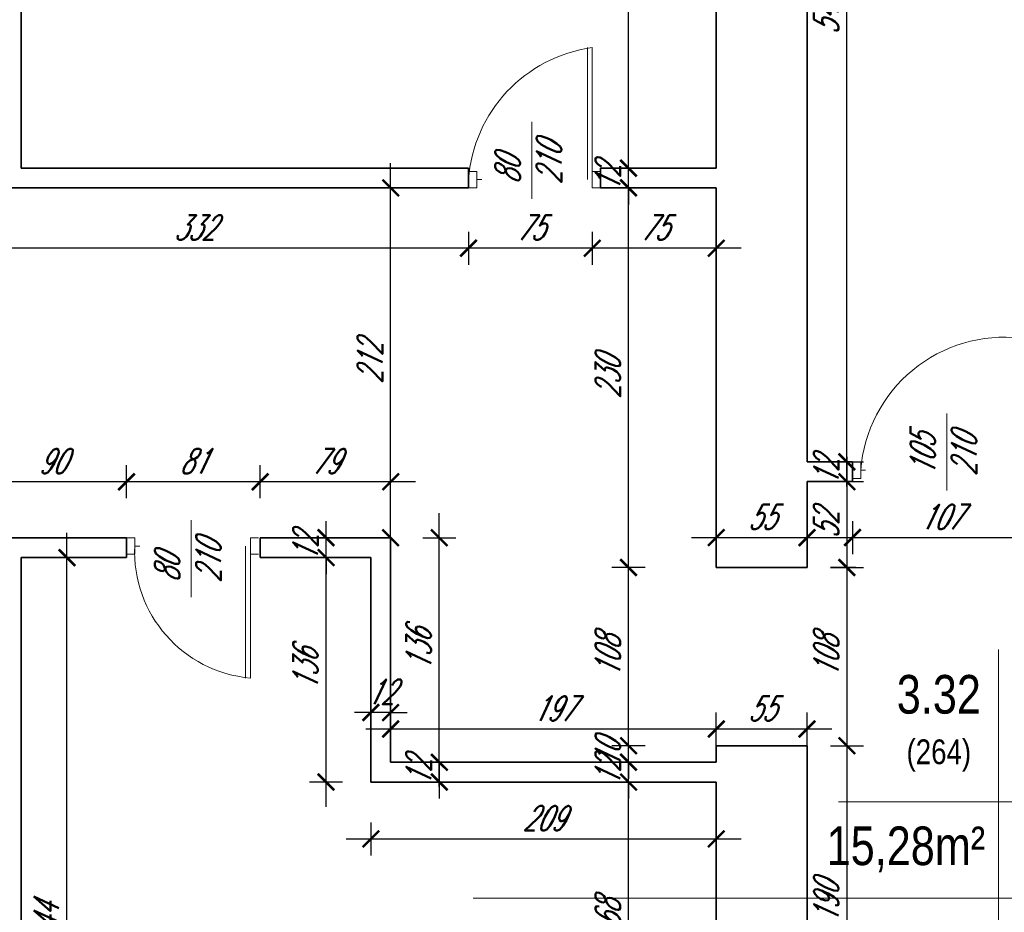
# Model space of a CAD drawing. Header units: millimetres. Extents: x 402 to 79005, y -7782 to 89952.
# Tile 74 of 256: x 25278 to 25875, y 16811 to 17352. Entities that reach past the tile are written whole.
import ezdxf

# ---------------------------------------------------------------- set-up
doc = ezdxf.new("R2010")
doc.units = ezdxf.units.MM
doc.header["$LTSCALE"] = 10
doc.layers.get('0').update_dxf_attribs({"lineweight": 0})
doc.layers.get('Defpoints').update_dxf_attribs({"color": 253})
for name, color, linetype, lineweight in [('01 parter - ściany', 253, 'Continuous', 35), ('03_drzwi', 253, 'Continuous', 15), ('05-01_wymiary', 253, 'Continuous', 5), ('05-03_opis', 253, 'Continuous', 5)]:
    doc.layers.add(name, color=color, linetype=linetype, lineweight=lineweight)
doc.styles.add('ariel', font='ARIAL.TTF', dxfattribs={"width": 0.8})
doc.styles.add('ariel_wym', font='simplex.shx', dxfattribs={"width": 0.65, "oblique": 25})
doc.dimstyles.new('ariel 50 wnętrze', dxfattribs={"dimtxt": 15, "dimasz": 10, "dimexe": 10, "dimexo": 0, "dimgap": 5, "dimtad": 1, "dimdec": 1, "dimrnd": 0.5, "dimtxsty": 'ariel_wym', "dimblk": 'ARCHTICK', "dimcen": 2.5, "dimdle": 15, "dimazin": 0, "dimtfac": 1, "dimtdec": 1, "dimtix": 1, "dimtmove": 0, "dimatfit": 3, "dimldrblk": 'DOT', "dimfxl": 0, "dimarcsym": 0})

# ---------------------------------------------------------------- blocks, each defined once
blk = doc.blocks.new('_ArchTick')
at = {"color": 0, "linetype": 'ByBlock', "const_width": 0.15}
blk.add_lwpolyline([(-0.5, -0.5), (0.5, 0.5)], dxfattribs=at)
blk = doc.blocks.new('*D2877')
at = {"layer": '05-01_wymiary', "color": 0, "lineweight": -2}
for p, q in [((25782.73, 17048.52), (25782.73, 17028.52)), ((25889.73, 17048.52), (25889.73, 17028.52)), ((25767.73, 17038.52), (25904.73, 17038.52))]:
    blk.add_line(p, q, dxfattribs=at)
at = {"layer": 'Defpoints', "color": 0, "lineweight": 0}
for p in [(25782.73, 17072.4), (25889.73, 17072.4), (25889.73, 17038.52)]:
    blk.add_point(p, dxfattribs=at)
at = {"layer": '05-01_wymiary', "color": 0, "lineweight": -2, "xscale": 10, "yscale": 10, "zscale": 10, "rotation": 180}
blk.add_blockref('_ArchTick', (25782.73, 17038.52), dxfattribs=at)
at = {"layer": '05-01_wymiary', "color": 0, "lineweight": -2, "xscale": 10, "yscale": 10, "zscale": 10}
blk.add_blockref('_ArchTick', (25889.73, 17038.52), dxfattribs=at)
at = {"layer": '05-01_wymiary', "color": 0, "insert": (25836.23, 17051.02), "char_height": 15, "attachment_point": 5, "style": 'ariel_wym'}
blk.add_mtext('107', dxfattribs=at)
blk = doc.blocks.new('_Dot')
at = {"color": 0, "linetype": 'ByBlock', "lineweight": -2}
blk.add_line((-0.5, 0), (-1, 0), dxfattribs=at)
at = {"color": 0, "linetype": 'ByBlock', "const_width": 0.5}
blk.add_lwpolyline([(-0.25, 0, 1), (0.25, 0, 1)], format="xyb", close=True, dxfattribs=at)
blk = doc.blocks.new('*D2881')
at = {"layer": '05-01_wymiary', "color": 0, "lineweight": -2}
for p, q in [((25779.37, 17035.4), (25779.37, 16897.4)), ((25769.37, 17020.4), (25789.37, 17020.4)), ((25769.37, 16912.4), (25789.37, 16912.4))]:
    blk.add_line(p, q, dxfattribs=at)
at = {"layer": 'Defpoints', "color": 0, "lineweight": 0}
for p in [(25749.8, 17020.4), (25749.8, 16912.4), (25779.37, 16912.4)]:
    blk.add_point(p, dxfattribs=at)
at = {"layer": '05-01_wymiary', "color": 0, "lineweight": -2, "xscale": 10, "yscale": 10, "zscale": 10}
for p, rotation in [((25779.37, 17020.4), 90), ((25779.37, 16912.4), 270)]:
    blk.add_blockref('_ArchTick', p, dxfattribs=dict(at, rotation=rotation))
at = {"layer": '05-01_wymiary', "color": 0, "insert": (25766.87, 16966.4), "char_height": 15, "attachment_point": 5, "rotation": 90, "style": 'ariel_wym'}
blk.add_mtext('108', dxfattribs=at)
blk = doc.blocks.new('*D2882')
at = {"layer": '05-01_wymiary', "color": 0, "lineweight": -2}
for p, q in [((25779.37, 16927.4), (25779.37, 16707.4)), ((25769.37, 16912.4), (25789.37, 16912.4)), ((25769.37, 16722.4), (25789.37, 16722.4))]:
    blk.add_line(p, q, dxfattribs=at)
at = {"layer": 'Defpoints', "color": 0, "lineweight": 0}
for p in [(25749.8, 16912.4), (25724.8, 16722.4), (25779.37, 16722.4)]:
    blk.add_point(p, dxfattribs=at)
at = {"layer": '05-01_wymiary', "color": 0, "lineweight": -2, "xscale": 10, "yscale": 10, "zscale": 10}
for p, rotation in [((25779.37, 16912.4), 90), ((25779.37, 16722.4), 270)]:
    blk.add_blockref('_ArchTick', p, dxfattribs=dict(at, rotation=rotation))
at = {"layer": '05-01_wymiary', "color": 0, "insert": (25766.87, 16817.4), "char_height": 15, "attachment_point": 5, "rotation": 90, "style": 'ariel_wym'}
blk.add_mtext('190', dxfattribs=at)
blk = doc.blocks.new('*D2884')
at = {"layer": '05-01_wymiary', "color": 0, "lineweight": -2}
for p, q in [((25647.08, 16707.4), (25647.08, 16905.4)), ((25657.08, 16890.4), (25637.08, 16890.4)), ((25657.08, 16722.4), (25637.08, 16722.4))]:
    blk.add_line(p, q, dxfattribs=at)
at = {"layer": 'Defpoints', "color": 0, "lineweight": 0}
for p in [(25647.08, 16890.4), (25700.23, 16890.4), (25675.23, 16722.4)]:
    blk.add_point(p, dxfattribs=at)
at = {"layer": '05-01_wymiary', "color": 0, "lineweight": -2, "xscale": 10, "yscale": 10, "zscale": 10}
for p, rotation in [((25647.08, 16890.4), 90), ((25647.08, 16722.4), 270)]:
    blk.add_blockref('_ArchTick', p, dxfattribs=dict(at, rotation=rotation))
at = {"layer": '05-01_wymiary', "color": 0, "insert": (25634.58, 16806.4), "char_height": 15, "attachment_point": 5, "rotation": 90, "style": 'ariel_wym'}
blk.add_mtext('168', dxfattribs=at)
blk = doc.blocks.new('*D2885')
at = {"layer": '05-01_wymiary', "color": 0, "lineweight": -2}
for p, q in [((25647.08, 16902.4), (25647.08, 16912.4)), ((25657.08, 16902.4), (25637.08, 16902.4)), ((25647.08, 16890.4), (25647.08, 16902.4)), ((25657.08, 16890.4), (25637.08, 16890.4)), ((25647.08, 16890.4), (25647.08, 16880.4))]:
    blk.add_line(p, q, dxfattribs=at)
at = {"layer": 'Defpoints', "color": 0, "lineweight": 0}
for p in [(25647.08, 16902.4), (25700.23, 16902.4), (25700.23, 16890.4)]:
    blk.add_point(p, dxfattribs=at)
at = {"layer": '05-01_wymiary', "color": 0, "lineweight": -2, "xscale": 10, "yscale": 10, "zscale": 10}
for p, rotation in [((25647.08, 16902.4), 270), ((25647.08, 16890.4), 90)]:
    blk.add_blockref('_ArchTick', p, dxfattribs=dict(at, rotation=rotation))
at = {"layer": '05-01_wymiary', "color": 0, "insert": (25634.58, 16896.4), "char_height": 15, "attachment_point": 5, "rotation": 90, "style": 'ariel_wym'}
blk.add_mtext('12', dxfattribs=at)
blk = doc.blocks.new('*D2886')
at = {"layer": '05-01_wymiary', "color": 0, "lineweight": -2}
for p, q in [((25647.08, 16912.4), (25647.08, 16922.4)), ((25657.08, 16912.4), (25637.08, 16912.4)), ((25647.08, 16902.4), (25647.08, 16912.4)), ((25657.08, 16902.4), (25637.08, 16902.4)), ((25647.08, 16902.4), (25647.08, 16892.4))]:
    blk.add_line(p, q, dxfattribs=at)
at = {"layer": 'Defpoints', "color": 0, "lineweight": 0}
for p in [(25647.08, 16912.4), (25700.23, 16912.4), (25700.23, 16902.4)]:
    blk.add_point(p, dxfattribs=at)
at = {"layer": '05-01_wymiary', "color": 0, "lineweight": -2, "xscale": 10, "yscale": 10, "zscale": 10}
for p, rotation in [((25647.08, 16912.4), 270), ((25647.08, 16902.4), 90)]:
    blk.add_blockref('_ArchTick', p, dxfattribs=dict(at, rotation=rotation))
at = {"layer": '05-01_wymiary', "color": 0, "insert": (25634.58, 16907.4), "char_height": 15, "attachment_point": 5, "rotation": 90, "style": 'ariel_wym'}
blk.add_mtext('10', dxfattribs=at)
blk = doc.blocks.new('*D2887')
at = {"layer": '05-01_wymiary', "color": 0, "lineweight": -2}
for p, q in [((25647.08, 16897.4), (25647.08, 17035.4)), ((25657.08, 17020.4), (25637.08, 17020.4)), ((25657.08, 16912.4), (25637.08, 16912.4))]:
    blk.add_line(p, q, dxfattribs=at)
at = {"layer": 'Defpoints', "color": 0, "lineweight": 0}
for p in [(25647.08, 17020.4), (25700.23, 17020.4), (25700.23, 16912.4)]:
    blk.add_point(p, dxfattribs=at)
at = {"layer": '05-01_wymiary', "color": 0, "lineweight": -2, "xscale": 10, "yscale": 10, "zscale": 10}
for p, rotation in [((25647.08, 17020.4), 90), ((25647.08, 16912.4), 270)]:
    blk.add_blockref('_ArchTick', p, dxfattribs=dict(at, rotation=rotation))
at = {"layer": '05-01_wymiary', "color": 0, "insert": (25634.58, 16966.4), "char_height": 15, "attachment_point": 5, "rotation": 90, "style": 'ariel_wym'}
blk.add_mtext('108', dxfattribs=at)
blk = doc.blocks.new('*D2888')
at = {"layer": '05-01_wymiary', "color": 0, "lineweight": -2}
for p, q in [((25647.08, 17005.4), (25647.08, 17265.4)), ((25657.08, 17250.4), (25637.08, 17250.4)), ((25657.08, 17020.4), (25637.08, 17020.4))]:
    blk.add_line(p, q, dxfattribs=at)
at = {"layer": 'Defpoints', "color": 0, "lineweight": 0}
for p in [(25647.08, 17250.4), (25700.23, 17250.4), (25700.23, 17020.4)]:
    blk.add_point(p, dxfattribs=at)
at = {"layer": '05-01_wymiary', "color": 0, "lineweight": -2, "xscale": 10, "yscale": 10, "zscale": 10}
for p, rotation in [((25647.08, 17250.4), 90), ((25647.08, 17020.4), 270)]:
    blk.add_blockref('_ArchTick', p, dxfattribs=dict(at, rotation=rotation))
at = {"layer": '05-01_wymiary', "color": 0, "insert": (25634.58, 17135.4), "char_height": 15, "attachment_point": 5, "rotation": 90, "style": 'ariel_wym'}
blk.add_mtext('230', dxfattribs=at)
blk = doc.blocks.new('*D2889')
at = {"layer": '05-01_wymiary', "color": 0, "lineweight": -2}
for p, q in [((25647.08, 17262.4), (25647.08, 17272.4)), ((25657.08, 17262.4), (25637.08, 17262.4)), ((25647.08, 17250.4), (25647.08, 17262.4)), ((25657.08, 17250.4), (25637.08, 17250.4)), ((25647.08, 17250.4), (25647.08, 17240.4))]:
    blk.add_line(p, q, dxfattribs=at)
at = {"layer": 'Defpoints', "color": 0, "lineweight": 0}
for p in [(25647.08, 17262.4), (25700.23, 17262.4), (25700.23, 17250.4)]:
    blk.add_point(p, dxfattribs=at)
at = {"layer": '05-01_wymiary', "color": 0, "lineweight": -2, "xscale": 10, "yscale": 10, "zscale": 10}
for p, rotation in [((25647.08, 17262.4), 270), ((25647.08, 17250.4), 90)]:
    blk.add_blockref('_ArchTick', p, dxfattribs=dict(at, rotation=rotation))
at = {"layer": '05-01_wymiary', "color": 0, "insert": (25634.58, 17256.4), "char_height": 15, "attachment_point": 5, "rotation": 90, "style": 'ariel_wym'}
blk.add_mtext('12', dxfattribs=at)
blk = doc.blocks.new('*D2890')
at = {"layer": '05-01_wymiary', "color": 0, "lineweight": -2}
for p, q in [((25647.08, 17247.4), (25647.08, 17642.4)), ((25657.08, 17627.4), (25637.08, 17627.4)), ((25657.08, 17262.4), (25637.08, 17262.4))]:
    blk.add_line(p, q, dxfattribs=at)
at = {"layer": 'Defpoints', "color": 0, "lineweight": 0}
for p in [(25647.08, 17627.4), (25675.23, 17627.4), (25700.23, 17262.4)]:
    blk.add_point(p, dxfattribs=at)
at = {"layer": '05-01_wymiary', "color": 0, "lineweight": -2, "xscale": 10, "yscale": 10, "zscale": 10}
for p, rotation in [((25647.08, 17627.4), 90), ((25647.08, 17262.4), 270)]:
    blk.add_blockref('_ArchTick', p, dxfattribs=dict(at, rotation=rotation))
at = {"layer": '05-01_wymiary', "color": 0, "insert": (25634.58, 17444.9), "char_height": 15, "attachment_point": 5, "rotation": 90, "style": 'ariel_wym'}
blk.add_mtext('365', dxfattribs=at)
blk = doc.blocks.new('*D2893')
at = {"layer": '05-01_wymiary', "color": 0, "lineweight": -2}
for p, q in [((25700.23, 16912.53), (25700.23, 16932.53)), ((25755.23, 16912.53), (25755.23, 16932.53)), ((25770.23, 16922.53), (25685.23, 16922.53))]:
    blk.add_line(p, q, dxfattribs=at)
at = {"layer": 'Defpoints', "color": 0, "lineweight": 0}
for p in [(25700.23, 16922.53), (25700.23, 16912.4), (25755.23, 16912.4)]:
    blk.add_point(p, dxfattribs=at)
at = {"layer": '05-01_wymiary', "color": 0, "lineweight": -2, "xscale": 10, "yscale": 10, "zscale": 10, "rotation": 180}
blk.add_blockref('_ArchTick', (25700.23, 16922.53), dxfattribs=at)
at = {"layer": '05-01_wymiary', "color": 0, "lineweight": -2, "xscale": 10, "yscale": 10, "zscale": 10}
blk.add_blockref('_ArchTick', (25755.23, 16922.53), dxfattribs=at)
at = {"layer": '05-01_wymiary', "color": 0, "insert": (25727.73, 16935.03), "char_height": 15, "attachment_point": 5, "style": 'ariel_wym'}
blk.add_mtext('55', dxfattribs=at)
blk = doc.blocks.new('*D2894')
at = {"layer": '05-01_wymiary', "color": 0, "lineweight": -2}
for p, q in [((25503.02, 16912.53), (25503.02, 16932.53)), ((25700.23, 16912.53), (25700.23, 16932.53)), ((25715.23, 16922.53), (25488.02, 16922.53))]:
    blk.add_line(p, q, dxfattribs=at)
at = {"layer": 'Defpoints', "color": 0, "lineweight": 0}
for p in [(25503.02, 16922.53), (25503.02, 16902.4), (25700.23, 16902.4)]:
    blk.add_point(p, dxfattribs=at)
at = {"layer": '05-01_wymiary', "color": 0, "lineweight": -2, "xscale": 10, "yscale": 10, "zscale": 10, "rotation": 180}
blk.add_blockref('_ArchTick', (25503.02, 16922.53), dxfattribs=at)
at = {"layer": '05-01_wymiary', "color": 0, "lineweight": -2, "xscale": 10, "yscale": 10, "zscale": 10}
blk.add_blockref('_ArchTick', (25700.23, 16922.53), dxfattribs=at)
at = {"layer": '05-01_wymiary', "color": 0, "insert": (25601.62, 16935.03), "char_height": 15, "attachment_point": 5, "style": 'ariel_wym'}
blk.add_mtext('197', dxfattribs=at)
blk = doc.blocks.new('*D2895')
at = {"layer": '05-01_wymiary', "color": 0, "lineweight": -2}
for p, q in [((25491.02, 16922.53), (25491.02, 16942.53)), ((25503.02, 16922.53), (25503.02, 16942.53)), ((25491.02, 16932.53), (25481.02, 16932.53)), ((25503.02, 16932.53), (25491.02, 16932.53)), ((25503.02, 16932.53), (25513.02, 16932.53))]:
    blk.add_line(p, q, dxfattribs=at)
at = {"layer": 'Defpoints', "color": 0, "lineweight": 0}
for p in [(25491.02, 16932.53), (25503.02, 16902.4), (25491.02, 16890.4)]:
    blk.add_point(p, dxfattribs=at)
at = {"layer": '05-01_wymiary', "color": 0, "lineweight": -2, "xscale": 10, "yscale": 10, "zscale": 10}
blk.add_blockref('_ArchTick', (25491.02, 16932.53), dxfattribs=at)
at = {"layer": '05-01_wymiary', "color": 0, "lineweight": -2, "xscale": 10, "yscale": 10, "zscale": 10, "rotation": 180}
blk.add_blockref('_ArchTick', (25503.02, 16932.53), dxfattribs=at)
at = {"layer": '05-01_wymiary', "color": 0, "insert": (25497.02, 16945.03), "char_height": 15, "attachment_point": 5, "style": 'ariel_wym'}
blk.add_mtext('12', dxfattribs=at)
blk = doc.blocks.new('*D2896')
at = {"layer": '05-01_wymiary', "color": 0, "lineweight": -2}
for p, q in [((25532.49, 16887.4), (25532.49, 17053.4)), ((25522.49, 17038.4), (25542.49, 17038.4)), ((25522.49, 16902.4), (25542.49, 16902.4))]:
    blk.add_line(p, q, dxfattribs=at)
at = {"layer": 'Defpoints', "color": 0, "lineweight": 0}
for p in [(25503.02, 17038.4), (25532.49, 17038.4), (25503.02, 16902.4)]:
    blk.add_point(p, dxfattribs=at)
at = {"layer": '05-01_wymiary', "color": 0, "lineweight": -2, "xscale": 10, "yscale": 10, "zscale": 10}
for p, rotation in [((25532.49, 17038.4), 90), ((25532.49, 16902.4), 270)]:
    blk.add_blockref('_ArchTick', p, dxfattribs=dict(at, rotation=rotation))
at = {"layer": '05-01_wymiary', "color": 0, "insert": (25519.99, 16970.4), "char_height": 15, "attachment_point": 5, "rotation": 90, "style": 'ariel_wym'}
blk.add_mtext('136', dxfattribs=at)
blk = doc.blocks.new('*D2897')
at = {"layer": '05-01_wymiary', "color": 0, "lineweight": -2}
for p, q in [((25503.02, 17023.4), (25503.02, 17265.4)), ((25503.02, 17250.4), (25493.02, 17250.4)), ((25503.02, 17038.4), (25493.02, 17038.4))]:
    blk.add_line(p, q, dxfattribs=at)
at = {"layer": 'Defpoints', "color": 0, "lineweight": 0}
for p in [(25503.02, 17250.4), (25503.02, 17250.4), (25503.02, 17038.4)]:
    blk.add_point(p, dxfattribs=at)
at = {"layer": '05-01_wymiary', "color": 0, "lineweight": -2, "xscale": 10, "yscale": 10, "zscale": 10}
for p, rotation in [((25503.02, 17250.4), 90), ((25503.02, 17038.4), 270)]:
    blk.add_blockref('_ArchTick', p, dxfattribs=dict(at, rotation=rotation))
at = {"layer": '05-01_wymiary', "color": 0, "insert": (25490.52, 17144.4), "char_height": 15, "attachment_point": 5, "rotation": 90, "style": 'ariel_wym'}
blk.add_mtext('212', dxfattribs=at)
blk = doc.blocks.new('*D2898')
at = {"layer": '05-01_wymiary', "color": 0, "lineweight": -2}
for p, q in [((25532.49, 16902.4), (25532.49, 16912.4)), ((25522.49, 16902.4), (25542.49, 16902.4)), ((25532.49, 16902.4), (25532.49, 16890.4)), ((25522.49, 16890.4), (25542.49, 16890.4)), ((25532.49, 16890.4), (25532.49, 16880.4))]:
    blk.add_line(p, q, dxfattribs=at)
at = {"layer": 'Defpoints', "color": 0, "lineweight": 0}
for p in [(25503.02, 16902.4), (25491.02, 16890.4), (25532.49, 16890.4)]:
    blk.add_point(p, dxfattribs=at)
at = {"layer": '05-01_wymiary', "color": 0, "lineweight": -2, "xscale": 10, "yscale": 10, "zscale": 10}
for p, rotation in [((25532.49, 16902.4), 270), ((25532.49, 16890.4), 90)]:
    blk.add_blockref('_ArchTick', p, dxfattribs=dict(at, rotation=rotation))
at = {"layer": '05-01_wymiary', "color": 0, "insert": (25519.99, 16896.4), "char_height": 15, "attachment_point": 5, "rotation": 90, "style": 'ariel_wym'}
blk.add_mtext('12', dxfattribs=at)
blk = doc.blocks.new('*D2899')
at = {"layer": '05-01_wymiary', "color": 0, "lineweight": -2}
for p, q in [((25491.02, 16865.94), (25491.02, 16845.94)), ((25700.23, 16865.94), (25700.23, 16845.94)), ((25476.02, 16855.94), (25715.23, 16855.94))]:
    blk.add_line(p, q, dxfattribs=at)
at = {"layer": 'Defpoints', "color": 0, "lineweight": 0}
for p in [(25491.02, 16890.4), (25700.23, 16890.4), (25700.23, 16855.94)]:
    blk.add_point(p, dxfattribs=at)
at = {"layer": '05-01_wymiary', "color": 0, "lineweight": -2, "xscale": 10, "yscale": 10, "zscale": 10, "rotation": 180}
blk.add_blockref('_ArchTick', (25491.02, 16855.94), dxfattribs=at)
at = {"layer": '05-01_wymiary', "color": 0, "lineweight": -2, "xscale": 10, "yscale": 10, "zscale": 10}
blk.add_blockref('_ArchTick', (25700.23, 16855.94), dxfattribs=at)
at = {"layer": '05-01_wymiary', "color": 0, "insert": (25595.62, 16868.44), "char_height": 15, "attachment_point": 5, "style": 'ariel_wym'}
blk.add_mtext('209', dxfattribs=at)
blk = doc.blocks.new('*D2900')
at = {"layer": '05-01_wymiary', "color": 0, "lineweight": -2}
for p, q in [((25463.88, 16875.4), (25463.88, 17041.4)), ((25473.88, 17026.4), (25453.88, 17026.4)), ((25473.88, 16890.4), (25453.88, 16890.4))]:
    blk.add_line(p, q, dxfattribs=at)
at = {"layer": 'Defpoints', "color": 0, "lineweight": 0}
for p in [(25463.88, 17026.4), (25491.02, 17026.4), (25491.02, 16890.4)]:
    blk.add_point(p, dxfattribs=at)
at = {"layer": '05-01_wymiary', "color": 0, "lineweight": -2, "xscale": 10, "yscale": 10, "zscale": 10}
for p, rotation in [((25463.88, 17026.4), 90), ((25463.88, 16890.4), 270)]:
    blk.add_blockref('_ArchTick', p, dxfattribs=dict(at, rotation=rotation))
at = {"layer": '05-01_wymiary', "color": 0, "insert": (25451.38, 16958.4), "char_height": 15, "attachment_point": 5, "rotation": 90, "style": 'ariel_wym'}
blk.add_mtext('136', dxfattribs=at)
blk = doc.blocks.new('*D2901')
at = {"layer": '05-01_wymiary', "color": 0, "lineweight": -2}
for p, q in [((25463.88, 17038.4), (25463.88, 17048.4)), ((25473.88, 17038.4), (25453.88, 17038.4)), ((25463.88, 17026.4), (25463.88, 17038.4)), ((25473.88, 17026.4), (25453.88, 17026.4)), ((25463.88, 17026.4), (25463.88, 17016.4))]:
    blk.add_line(p, q, dxfattribs=at)
at = {"layer": 'Defpoints', "color": 0, "lineweight": 0}
for p in [(25463.88, 17038.4), (25503.02, 17038.4), (25491.02, 17026.4)]:
    blk.add_point(p, dxfattribs=at)
at = {"layer": '05-01_wymiary', "color": 0, "lineweight": -2, "xscale": 10, "yscale": 10, "zscale": 10}
for p, rotation in [((25463.88, 17038.4), 270), ((25463.88, 17026.4), 90)]:
    blk.add_blockref('_ArchTick', p, dxfattribs=dict(at, rotation=rotation))
at = {"layer": '05-01_wymiary', "color": 0, "insert": (25451.38, 17032.4), "char_height": 15, "attachment_point": 5, "rotation": 90, "style": 'ariel_wym'}
blk.add_mtext('12', dxfattribs=at)
blk = doc.blocks.new('*D2902')
at = {"layer": '05-01_wymiary', "color": 0, "lineweight": -2}
for p, q in [((25306.94, 16567.4), (25306.94, 17041.4)), ((25296.94, 17026.4), (25316.94, 17026.4)), ((25296.94, 16582.4), (25316.94, 16582.4))]:
    blk.add_line(p, q, dxfattribs=at)
at = {"layer": 'Defpoints', "color": 0, "lineweight": 0}
for p in [(25279.42, 17026.4), (25306.94, 17026.4), (25279.23, 16582.4)]:
    blk.add_point(p, dxfattribs=at)
at = {"layer": '05-01_wymiary', "color": 0, "lineweight": -2, "xscale": 10, "yscale": 10, "zscale": 10}
for p, rotation in [((25306.94, 17026.4), 90), ((25306.94, 16582.4), 270)]:
    blk.add_blockref('_ArchTick', p, dxfattribs=dict(at, rotation=rotation))
at = {"layer": '05-01_wymiary', "color": 0, "insert": (25294.44, 16804.4), "char_height": 15, "attachment_point": 5, "rotation": 90, "style": 'ariel_wym'}
blk.add_mtext('444', dxfattribs=at)
blk = doc.blocks.new('*D2907')
at = {"layer": '05-01_wymiary', "color": 0, "lineweight": -2}
for p, q in [((25424.02, 17062.31), (25424.02, 17082.31)), ((25503.02, 17062.31), (25503.02, 17082.31)), ((25518.02, 17072.31), (25409.02, 17072.31))]:
    blk.add_line(p, q, dxfattribs=at)
at = {"layer": 'Defpoints', "color": 0, "lineweight": 0}
for p in [(25424.02, 17072.31), (25424.02, 17038.4), (25503.02, 17038.4)]:
    blk.add_point(p, dxfattribs=at)
at = {"layer": '05-01_wymiary', "color": 0, "lineweight": -2, "xscale": 10, "yscale": 10, "zscale": 10, "rotation": 180}
blk.add_blockref('_ArchTick', (25424.02, 17072.31), dxfattribs=at)
at = {"layer": '05-01_wymiary', "color": 0, "lineweight": -2, "xscale": 10, "yscale": 10, "zscale": 10}
blk.add_blockref('_ArchTick', (25503.02, 17072.31), dxfattribs=at)
at = {"layer": '05-01_wymiary', "color": 0, "insert": (25463.52, 17084.81), "char_height": 15, "attachment_point": 5, "style": 'ariel_wym'}
blk.add_mtext('79', dxfattribs=at)
blk = doc.blocks.new('*D2908')
at = {"layer": '05-01_wymiary', "color": 0, "lineweight": -2}
for p, q in [((25343.02, 17062.31), (25343.02, 17082.31)), ((25424.02, 17062.31), (25424.02, 17082.31)), ((25439.02, 17072.31), (25328.02, 17072.31))]:
    blk.add_line(p, q, dxfattribs=at)
at = {"layer": 'Defpoints', "color": 0, "lineweight": 0}
for p in [(25343.02, 17072.31), (25343.02, 17038.4), (25424.02, 17038.4)]:
    blk.add_point(p, dxfattribs=at)
at = {"layer": '05-01_wymiary', "color": 0, "lineweight": -2, "xscale": 10, "yscale": 10, "zscale": 10, "rotation": 180}
blk.add_blockref('_ArchTick', (25343.02, 17072.31), dxfattribs=at)
at = {"layer": '05-01_wymiary', "color": 0, "lineweight": -2, "xscale": 10, "yscale": 10, "zscale": 10}
blk.add_blockref('_ArchTick', (25424.02, 17072.31), dxfattribs=at)
at = {"layer": '05-01_wymiary', "color": 0, "insert": (25383.52, 17084.81), "char_height": 15, "attachment_point": 5, "style": 'ariel_wym'}
blk.add_mtext('81', dxfattribs=at)
blk = doc.blocks.new('*D2909')
at = {"layer": '05-01_wymiary', "color": 0, "lineweight": -2}
for p, q in [((25253.02, 17062.31), (25253.02, 17082.31)), ((25343.02, 17062.31), (25343.02, 17082.31)), ((25358.02, 17072.31), (25238.02, 17072.31))]:
    blk.add_line(p, q, dxfattribs=at)
at = {"layer": 'Defpoints', "color": 0, "lineweight": 0}
for p in [(25253.02, 17072.31), (25253.02, 17038.4), (25343.02, 17038.4)]:
    blk.add_point(p, dxfattribs=at)
at = {"layer": '05-01_wymiary', "color": 0, "lineweight": -2, "xscale": 10, "yscale": 10, "zscale": 10, "rotation": 180}
blk.add_blockref('_ArchTick', (25253.02, 17072.31), dxfattribs=at)
at = {"layer": '05-01_wymiary', "color": 0, "lineweight": -2, "xscale": 10, "yscale": 10, "zscale": 10}
blk.add_blockref('_ArchTick', (25343.02, 17072.31), dxfattribs=at)
at = {"layer": '05-01_wymiary', "color": 0, "insert": (25298.02, 17084.81), "char_height": 15, "attachment_point": 5, "style": 'ariel_wym'}
blk.add_mtext('90', dxfattribs=at)
blk = doc.blocks.new('*D2922')
at = {"layer": '05-01_wymiary', "color": 0, "lineweight": -2}
for p, q in [((25625.17, 17223.86), (25625.17, 17203.86)), ((25700.23, 17223.86), (25700.23, 17203.86)), ((25715.23, 17213.86), (25610.17, 17213.86))]:
    blk.add_line(p, q, dxfattribs=at)
at = {"layer": 'Defpoints', "color": 0, "lineweight": 0}
for p in [(25625.17, 17250.4), (25700.23, 17250.4), (25625.17, 17213.86)]:
    blk.add_point(p, dxfattribs=at)
at = {"layer": '05-01_wymiary', "color": 0, "lineweight": -2, "xscale": 10, "yscale": 10, "zscale": 10, "rotation": 180}
blk.add_blockref('_ArchTick', (25625.17, 17213.86), dxfattribs=at)
at = {"layer": '05-01_wymiary', "color": 0, "lineweight": -2, "xscale": 10, "yscale": 10, "zscale": 10}
blk.add_blockref('_ArchTick', (25700.23, 17213.86), dxfattribs=at)
at = {"layer": '05-01_wymiary', "color": 0, "insert": (25662.7, 17226.36), "char_height": 15, "attachment_point": 5, "style": 'ariel_wym'}
blk.add_mtext('75', dxfattribs=at)
blk = doc.blocks.new('*D2923')
at = {"layer": '05-01_wymiary', "color": 0, "lineweight": -2}
for p, q in [((25550.17, 17223.86), (25550.17, 17203.86)), ((25625.17, 17223.86), (25625.17, 17203.86)), ((25640.17, 17213.86), (25535.17, 17213.86))]:
    blk.add_line(p, q, dxfattribs=at)
at = {"layer": 'Defpoints', "color": 0, "lineweight": 0}
for p in [(25550.17, 17250.4), (25625.17, 17250.4), (25550.17, 17213.86)]:
    blk.add_point(p, dxfattribs=at)
at = {"layer": '05-01_wymiary', "color": 0, "lineweight": -2, "xscale": 10, "yscale": 10, "zscale": 10, "rotation": 180}
blk.add_blockref('_ArchTick', (25550.17, 17213.86), dxfattribs=at)
at = {"layer": '05-01_wymiary', "color": 0, "lineweight": -2, "xscale": 10, "yscale": 10, "zscale": 10}
blk.add_blockref('_ArchTick', (25625.17, 17213.86), dxfattribs=at)
at = {"layer": '05-01_wymiary', "color": 0, "insert": (25587.67, 17226.36), "char_height": 15, "attachment_point": 5, "style": 'ariel_wym'}
blk.add_mtext('75', dxfattribs=at)
blk = doc.blocks.new('*D2924')
at = {"layer": '05-01_wymiary', "color": 0, "lineweight": -2}
for p, q in [((25218.17, 17223.86), (25218.17, 17203.86)), ((25550.17, 17223.86), (25550.17, 17203.86)), ((25565.17, 17213.86), (25203.17, 17213.86))]:
    blk.add_line(p, q, dxfattribs=at)
at = {"layer": 'Defpoints', "color": 0, "lineweight": 0}
for p in [(25218.17, 17250.4), (25550.17, 17250.4), (25218.17, 17213.86)]:
    blk.add_point(p, dxfattribs=at)
at = {"layer": '05-01_wymiary', "color": 0, "lineweight": -2, "xscale": 10, "yscale": 10, "zscale": 10, "rotation": 180}
blk.add_blockref('_ArchTick', (25218.17, 17213.86), dxfattribs=at)
at = {"layer": '05-01_wymiary', "color": 0, "lineweight": -2, "xscale": 10, "yscale": 10, "zscale": 10}
blk.add_blockref('_ArchTick', (25550.17, 17213.86), dxfattribs=at)
at = {"layer": '05-01_wymiary', "color": 0, "insert": (25384.17, 17226.36), "char_height": 15, "attachment_point": 5, "style": 'ariel_wym'}
blk.add_mtext('332', dxfattribs=at)
blk = doc.blocks.new('*D2964')
at = {"layer": '05-01_wymiary', "color": 0, "lineweight": -2}
for p, q in [((25779.37, 17084.4), (25779.37, 17094.4)), ((25769.37, 17084.4), (25789.37, 17084.4)), ((25779.37, 17072.4), (25779.37, 17084.4)), ((25769.37, 17072.4), (25789.37, 17072.4)), ((25779.37, 17072.4), (25779.37, 17062.4))]:
    blk.add_line(p, q, dxfattribs=at)
at = {"layer": 'Defpoints', "color": 0, "lineweight": 0}
for p in [(25755.23, 17084.4), (25779.37, 17084.4), (25755.23, 17072.4)]:
    blk.add_point(p, dxfattribs=at)
at = {"layer": '05-01_wymiary', "color": 0, "lineweight": -2, "xscale": 10, "yscale": 10, "zscale": 10}
for p, rotation in [((25779.37, 17084.4), 270), ((25779.37, 17072.4), 90)]:
    blk.add_blockref('_ArchTick', p, dxfattribs=dict(at, rotation=rotation))
at = {"layer": '05-01_wymiary', "color": 0, "insert": (25766.87, 17078.4), "char_height": 15, "attachment_point": 5, "rotation": 90, "style": 'ariel_wym'}
blk.add_mtext('12', dxfattribs=at)
blk = doc.blocks.new('*D2965')
at = {"layer": '05-01_wymiary', "color": 0, "lineweight": -2}
for p, q in [((25779.37, 17069.4), (25779.37, 17642.4)), ((25769.37, 17627.4), (25789.37, 17627.4)), ((25769.37, 17084.4), (25789.37, 17084.4))]:
    blk.add_line(p, q, dxfattribs=at)
at = {"layer": 'Defpoints', "color": 0, "lineweight": 0}
for p in [(25755.23, 17627.4), (25779.37, 17627.4), (25755.23, 17084.4)]:
    blk.add_point(p, dxfattribs=at)
at = {"layer": '05-01_wymiary', "color": 0, "lineweight": -2, "xscale": 10, "yscale": 10, "zscale": 10}
for p, rotation in [((25779.37, 17627.4), 90), ((25779.37, 17084.4), 270)]:
    blk.add_blockref('_ArchTick', p, dxfattribs=dict(at, rotation=rotation))
at = {"layer": '05-01_wymiary', "color": 0, "insert": (25766.87, 17355.9), "char_height": 15, "attachment_point": 5, "rotation": 90, "style": 'ariel_wym'}
blk.add_mtext('543', dxfattribs=at)
blk = doc.blocks.new('*D3079')
at = {"layer": '05-01_wymiary', "color": 0, "lineweight": -2}
for p, q in [((25700.23, 17028.52), (25700.23, 17048.52)), ((25755.23, 17028.52), (25755.23, 17048.52)), ((25685.23, 17038.52), (25770.23, 17038.52))]:
    blk.add_line(p, q, dxfattribs=at)
at = {"layer": 'Defpoints', "color": 0, "lineweight": 0}
for p in [(25755.23, 17038.52), (25700.23, 17020.4), (25755.23, 17020.4)]:
    blk.add_point(p, dxfattribs=at)
at = {"layer": '05-01_wymiary', "color": 0, "lineweight": -2, "xscale": 10, "yscale": 10, "zscale": 10, "rotation": 180}
blk.add_blockref('_ArchTick', (25700.23, 17038.52), dxfattribs=at)
at = {"layer": '05-01_wymiary', "color": 0, "lineweight": -2, "xscale": 10, "yscale": 10, "zscale": 10}
blk.add_blockref('_ArchTick', (25755.23, 17038.52), dxfattribs=at)
at = {"layer": '05-01_wymiary', "color": 0, "insert": (25727.73, 17051.02), "char_height": 15, "attachment_point": 5, "style": 'ariel_wym'}
blk.add_mtext('55', dxfattribs=at)
blk = doc.blocks.new('*D3080')
at = {"layer": '05-01_wymiary', "color": 0, "lineweight": -2}
for p, q in [((25779.37, 17087.4), (25779.37, 17005.4)), ((25779.37, 17072.4), (25769.37, 17072.4)), ((25784.8, 17020.4), (25769.37, 17020.4))]:
    blk.add_line(p, q, dxfattribs=at)
at = {"layer": 'Defpoints', "color": 0, "lineweight": 0}
for p in [(25779.37, 17072.4), (25779.37, 17020.4), (25784.8, 17020.4)]:
    blk.add_point(p, dxfattribs=at)
at = {"layer": '05-01_wymiary', "color": 0, "lineweight": -2, "xscale": 10, "yscale": 10, "zscale": 10}
for p, rotation in [((25779.37, 17072.4), 90), ((25779.37, 17020.4), 270)]:
    blk.add_blockref('_ArchTick', p, dxfattribs=dict(at, rotation=rotation))
at = {"layer": '05-01_wymiary', "color": 0, "insert": (25766.87, 17046.4), "char_height": 15, "attachment_point": 5, "rotation": 90, "style": 'ariel_wym'}
blk.add_mtext('52', dxfattribs=at)

msp = doc.modelspace()

# ---------------------------------------------------------------- linework, layer by layer
at = {"layer": '01 parter - ściany'}
for p, q in [((25279.226, 17773.403), (25279.226, 17262.403)), ((25700.226, 17627.403), (25700.226, 17262.403)), ((25755.226, 17627.403), (25755.226, 17084.403)), ((25279.226, 17262.403), (25550.166, 17262.403)), ((25550.166, 17250.403), (25550.166, 17262.403)), ((25630.166, 17262.403), (25700.226, 17262.403)), ((25630.166, 17250.403), (25630.166, 17262.403)), ((25218.166, 17250.403), (25550.166, 17250.403)), ((25630.166, 17250.403), (25700.226, 17250.403)), ((25700.226, 17250.403), (25700.226, 17020.403)), ((25782.726, 17084.403), (25755.226, 17084.403)), ((25782.726, 17072.403), (25782.726, 17084.403)), ((25755.226, 17072.403), (25782.726, 17072.403)), ((25755.226, 17072.403), (25755.226, 17020.403)), ((25253.021, 17038.403), (25343.021, 17038.403)), ((25343.021, 17026.403), (25343.021, 17038.403)), ((25424.021, 17038.403), (25503.021, 17038.403)), ((25424.021, 17038.403), (25424.021, 17026.403)), ((25503.021, 17038.403), (25503.021, 16902.403)), ((25279.226, 17026.403), (25279.422, 17026.403)), ((25279.226, 17026.403), (25343.021, 17026.403)), ((25279.226, 17026.403), (25279.226, 16582.403)), ((25424.021, 17026.403), (25491.021, 17026.403)), ((25491.021, 17026.403), (25491.021, 16890.403)), ((25755.226, 17020.403), (25700.226, 17020.403)), ((25700.226, 16912.403), (25700.226, 16902.403)), ((25700.226, 16902.403), (25700.226, 16912.403)), ((25700.226, 16912.403), (25755.226, 16912.403)), ((25755.226, 16912.403), (25755.226, 16722.403)), ((25700.226, 16902.403), (25503.021, 16902.403)), ((25700.226, 16890.403), (25491.021, 16890.403)), ((25700.226, 16890.403), (25700.226, 16722.403))]:
    msp.add_line(p, q, dxfattribs=at)
at = {"layer": '03_drzwi'}
for p, q in [((25622.166, 17255.403), (25622.196, 17335.403)), ((25625.166, 17255.403), (25625.166, 17335.403)), ((25625.166, 17255.403), (25625.166, 17335.403)), ((25588.544, 17243.683), (25588.544, 17290.33)), ((25555.166, 17260.403), (25550.166, 17260.403)), ((25555.166, 17250.403), (25555.166, 17260.403)), ((25630.166, 17260.403), (25625.166, 17260.403)), ((25625.166, 17260.403), (25625.166, 17250.403)), ((25558.166, 17255.403), (25555.166, 17255.403)), ((25550.166, 17250.403), (25555.166, 17250.403)), ((25625.166, 17250.403), (25630.166, 17250.403)), ((25839.953, 17067.039), (25839.953, 17113.686)), ((25787.726, 17084.403), (25782.726, 17084.403)), ((25787.726, 17074.403), (25787.726, 17084.403)), ((25790.726, 17079.403), (25787.726, 17079.403)), ((25782.726, 17074.403), (25787.726, 17074.403)), ((25382.277, 17002.387), (25382.277, 17049.035)), ((25343.021, 17038.403), (25348.021, 17038.403)), ((25348.021, 17038.403), (25348.021, 17028.403)), ((25351.021, 17033.403), (25348.021, 17033.403)), ((25415.021, 17033.403), (25415.051, 16953.403)), ((25418.021, 17028.403), (25418.021, 17038.403)), ((25418.021, 17038.403), (25423.021, 17038.403)), ((25418.021, 17033.403), (25418.021, 16953.403)), ((25418.021, 17033.403), (25418.021, 16953.403)), ((25348.021, 17028.403), (25343.021, 17028.403)), ((25423.021, 17028.403), (25418.021, 17028.403))]:
    msp.add_line(p, q, dxfattribs=at)
for centre, radius, start, end in [((25636.926, 17249.221), 86.98, 97.770676, 175.924545), ((25874.837, 17072.586), 87.378, 83.502161, 175.525526), ((25424.822, 17029.978), 76.877, 177.446706, 264.925144)]:
    msp.add_arc(centre, radius, start, end, dxfattribs=at)
at = {"layer": '05-03_opis'}
for p, q in [((25871.138, 16970.629), (25871.138, 16760.463)), ((25774.276, 16878.483), (26265.379, 16878.483)), ((25552.914, 16820.126), (26098.834, 16820.126))]:
    msp.add_line(p, q, dxfattribs=at)

# ---------------------------------------------------------------- texts
at = {"layer": '03_drzwi', "char_height": 15, "width": 160.59049, "attachment_point": 7, "rotation": 90, "style": 'ariel_wym'}
for s, insert in [('80\\P210', (25606.419, 17252.619)), ('105\\P210', (25857.829, 17075.975)), ('80\\P210', (25400.153, 17011.324))]:
    msp.add_mtext(s, dxfattribs=dict(at, insert=insert))
at = {"layer": '05-03_opis', "style": 'ariel'}
for s, insert, char_height, width, attachment_point in [('{\\fArial|b0|i0|c238|p34;3.32\\P\\H0.6404x;(264)}', (25835.061, 16925.987), 23.4234, 108.9126, 5), ('\\W0.9;{\\fArial|b0|i0|c238|p34;ZAKŁAD MECHANIKI TECHNICZNEJ I RYSUNKU}', (25048.933, 16888.218), 16.39638, 249.6463, 4), ('{\\fArial|b0|i0|c238|p34;15,28m²}', (25815.127, 16849.58), 23.4234, 108.9126, 5)]:
    msp.add_mtext(s, dxfattribs=dict(at, insert=insert, char_height=char_height, width=width, attachment_point=attachment_point))

# ---------------------------------------------------------------- dimensions: what is measured, and where the dimension line sits
at = {"layer": '05-01_wymiary'}
for base, p1, p2, picture, middle in [((25647.076, 17627.403), (25700.226, 17262.403), (25675.226, 17627.403), '*D2890', (25634.576, 17444.903)), ((25779.371, 17627.403), (25755.226, 17084.403), (25755.226, 17627.403), '*D2965', (25766.871, 17355.903)), ((25647.076, 17262.403), (25700.226, 17250.403), (25700.226, 17262.403), '*D2889', (25634.576, 17256.403)), ((25503.021, 17250.403), (25503.021, 17038.403), (25503.021, 17250.403), '*D2897', (25490.521, 17144.403)), ((25779.371, 17084.403), (25755.226, 17072.403), (25755.226, 17084.403), '*D2964', (25766.871, 17078.403)), ((25463.884, 17038.403), (25491.021, 17026.403), (25503.021, 17038.403), '*D2901', (25451.384, 17032.403)), ((25779.371, 16722.403), (25749.798, 16912.403), (25724.798, 16722.403), '*D2882', (25766.871, 16817.403)), ((25647.076, 16912.403), (25700.226, 16902.403), (25700.226, 16912.403), '*D2886', (25634.576, 16907.403)), ((25532.493, 16890.403), (25503.021, 16902.403), (25491.021, 16890.403), '*D2898', (25519.993, 16896.403)), ((25647.076, 16902.403), (25700.226, 16890.403), (25700.226, 16902.403), '*D2885', (25634.576, 16896.403))]:
    dim = msp.add_linear_dim(base=base, p1=p1, p2=p2, angle=90, dimstyle='ariel 50 wnętrze', override={"dimtmove": 1}, dxfattribs=at)
    dim.commit()
    dim.dimension.update_dxf_attribs({"geometry": picture, "text_midpoint": middle})
for base, p1, p2, picture, middle in [((25647.076, 17250.403), (25700.226, 17020.403), (25700.226, 17250.403), '*D2888', (25634.576, 17135.403)), ((25779.371, 17020.403), (25779.371, 17072.403), (25784.798, 17020.403), '*D3080', (25766.871, 17046.403)), ((25532.493, 17038.403), (25503.021, 16902.403), (25503.021, 17038.403), '*D2896', (25519.993, 16970.403)), ((25306.943, 17026.403), (25279.226, 16582.403), (25279.422, 17026.403), '*D2902', (25294.443, 16804.403)), ((25463.884, 17026.403), (25491.021, 16890.403), (25491.021, 17026.403), '*D2900', (25451.384, 16958.403)), ((25647.076, 17020.403), (25700.226, 16912.403), (25700.226, 17020.403), '*D2887', (25634.576, 16966.403)), ((25779.371, 16912.403), (25749.798, 17020.403), (25749.798, 16912.403), '*D2881', (25766.871, 16966.403)), ((25647.076, 16890.403), (25675.226, 16722.403), (25700.226, 16890.403), '*D2884', (25634.576, 16806.403))]:
    dim = msp.add_linear_dim(base=base, p1=p1, p2=p2, angle=90, dimstyle='ariel 50 wnętrze', dxfattribs=at)
    dim.commit()
    dim.dimension.update_dxf_attribs({"geometry": picture, "text_midpoint": middle})
for base, p1, p2, picture, middle in [((25218.166, 17213.858), (25550.166, 17250.403), (25218.166, 17250.403), '*D2924', (25384.166, 17226.358)), ((25550.166, 17213.858), (25625.166, 17250.403), (25550.166, 17250.403), '*D2923', (25587.666, 17226.358)), ((25253.021, 17072.306), (25343.021, 17038.403), (25253.021, 17038.403), '*D2909', (25298.021, 17084.806)), ((25343.021, 17072.306), (25424.021, 17038.403), (25343.021, 17038.403), '*D2908', (25383.521, 17084.806)), ((25491.021, 16932.525), (25503.021, 16902.403), (25491.021, 16890.403), '*D2895', (25497.021, 16945.025)), ((25503.021, 16922.525), (25700.226, 16902.403), (25503.021, 16902.403), '*D2894', (25601.623, 16935.025))]:
    dim = msp.add_linear_dim(base=base, p1=p1, p2=p2, dimstyle='ariel 50 wnętrze', override={"dimtmove": 1}, dxfattribs=at)
    dim.commit()
    dim.dimension.update_dxf_attribs({"geometry": picture, "text_midpoint": middle})
for base, p1, p2, picture, middle in [((25625.166, 17213.858), (25700.226, 17250.403), (25625.166, 17250.403), '*D2922', (25662.696, 17226.358)), ((25424.021, 17072.306), (25503.021, 17038.403), (25424.021, 17038.403), '*D2907', (25463.521, 17084.806)), ((25889.726, 17038.524), (25782.726, 17072.403), (25889.726, 17072.403), '*D2877', (25836.226, 17051.024)), ((25755.226, 17038.524), (25700.226, 17020.403), (25755.226, 17020.403), '*D3079', (25727.726, 17051.024)), ((25700.226, 16922.525), (25755.226, 16912.403), (25700.226, 16912.403), '*D2893', (25727.726, 16935.025)), ((25700.226, 16855.935), (25491.021, 16890.403), (25700.226, 16890.403), '*D2899', (25595.623, 16868.435))]:
    dim = msp.add_linear_dim(base=base, p1=p1, p2=p2, dimstyle='ariel 50 wnętrze', dxfattribs=at)
    dim.commit()
    dim.dimension.update_dxf_attribs({"geometry": picture, "text_midpoint": middle})

doc.saveas('drawing.dxf')
